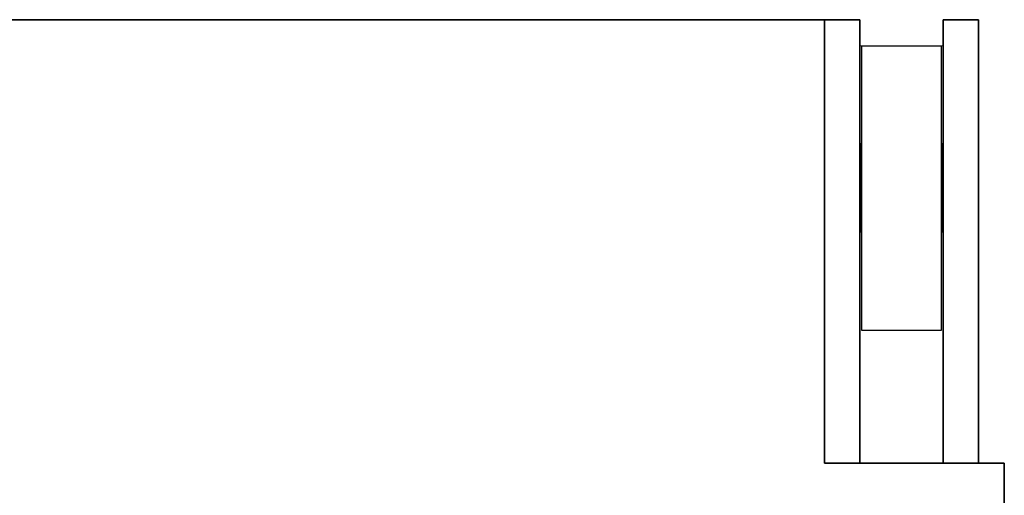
# Model space of a CAD drawing. Header units: millimetres. Extents: x -399 to 408, y -383 to 469.
# Tile 16 of 16: x 287 to 398, y 414 to 468. Entities that reach past the tile are written whole.
import ezdxf

# ---------------------------------------------------------------- set-up
doc = ezdxf.new("R2010")
doc.units = ezdxf.units.MM
doc.layers.add('KF_SEQ_10_B_SPEAKDETAIL', color=250, linetype='Continuous')
doc.layers.add('KF_SEQ_10_B_SPEAKER', color=253, linetype='Continuous')

# ---------------------------------------------------------------- blocks, each defined once
blk = doc.blocks.new('KF_SEQ_10B_JOINT_PLATE')
at = {"layer": 'KF_SEQ_10_B_SPEAKDETAIL'}
for points, invisible_edges in [([(-3.57, 15.61, 0), (-3.57, 15.61, -9), (-5.28, 15.12, -9), (-5.28, 15.12, 0)], 5), ([(-1.81, 15.9, 0), (-1.81, 15.9, -9), (-3.57, 15.61, -9), (-3.57, 15.61, 0)], 5), ([(-0.02, 16, 0), (-0.02, 16, -9), (-1.81, 15.9, -9), (-1.81, 15.9, 0)], 5), ([(1.76, 15.89, 0), (1.76, 15.89, -9), (-0.02, 16, -9), (-0.02, 16, 0)], 5), ([(3.52, 15.59, 0), (3.52, 15.59, -9), (1.76, 15.89, -9), (1.76, 15.89, 0)], 5), ([(5.23, 15.1, 0), (5.23, 15.1, -9), (3.52, 15.59, -9), (3.52, 15.59, 0)], 5), ([(-6.94, 14.45, 0), (-6.94, 14.45, -9), (-8.5, 13.59, -9), (-8.5, 13.59, 0)], 5), ([(-5.28, 15.12, 0), (-5.28, 15.12, -9), (-6.94, 14.45, -9), (-6.94, 14.45, 0)], 5), ([(6.88, 14.41, 0), (6.88, 14.41, -9), (5.23, 15.1, -9), (5.23, 15.1, 0)], 5), ([(-8.5, 13.59, 0), (-8.5, 13.59, -9), (-9.96, 12.56, -9), (-9.96, 12.56, 0)], 5), ([(8.44, 13.55, 0), (8.44, 13.55, -9), (6.88, 14.41, -9), (6.88, 14.41, 0)], 5), ([(9.9, 12.52, 0), (9.9, 12.52, -9), (8.44, 13.55, -9), (8.44, 13.55, 0)], 5), ([(-9.96, 12.56, 0), (-9.96, 12.56, -9), (-11.3, 11.38, -9), (-11.3, 11.38, 0)], 5), ([(11.23, 11.33, 0), (11.23, 11.33, -9), (9.9, 12.52, -9), (9.9, 12.52, 0)], 5), ([(-11.3, 11.38, 0), (-11.3, 11.38, -9), (-12.5, 10.06, -9), (-12.5, 10.06, 0)], 5), ([(12.43, 10.01, 0), (12.43, 10.01, -9), (11.23, 11.33, -9), (11.23, 11.33, 0)], 5), ([(-12.5, 10.06, 0), (-12.5, 10.06, -9), (-13.54, 8.61, -9), (-13.54, 8.61, 0)], 5), ([(13.46, 8.55, 0), (13.46, 8.55, -9), (12.43, 10.01, -9), (12.43, 10.01, 0)], 5), ([(-13.54, 8.61, 0), (-13.54, 8.61, -9), (-14.42, 7.06, -9), (-14.42, 7.06, 0)], 5), ([(14.33, 6.99, 0), (14.33, 6.99, -9), (13.46, 8.55, -9), (13.46, 8.55, 0)], 5), ([(-14.42, 7.06, 0), (-14.42, 7.06, -9), (-15.11, 5.41, -9), (-15.11, 5.41, 0)], 5), ([(15.02, 5.35, 0), (15.02, 5.35, -9), (14.33, 6.99, -9), (14.33, 6.99, 0)], 5), ([(-15.11, 5.41, 0), (-15.11, 5.41, -9), (-15.62, 3.7, -9), (-15.62, 3.7, 0)], 5), ([(-1.61, 4.8, 0), (-1.61, 4.8, -9), (-3.02, 4.09, -9), (-3.02, 4.09, 0)], 5), ([(-0.05, 5.05, 0), (-0.05, 5.05, -9), (-1.61, 4.8, -9), (-1.61, 4.8, 0)], 5), ([(1.51, 4.8, 0), (1.51, 4.8, -9), (-0.05, 5.05, -9), (-0.05, 5.05, 0)], 5), ([(2.92, 4.08, 0), (2.92, 4.08, -9), (1.51, 4.8, -9), (1.51, 4.8, 0)], 5), ([(15.52, 3.63, 0), (15.52, 3.63, -9), (15.02, 5.35, -9), (15.02, 5.35, 0)], 5), ([(-15.62, 3.7, 0), (-15.62, 3.7, -9), (-15.94, 1.95, -9), (-15.94, 1.95, 0)], 5), ([(-3.02, 4.09, 0), (-3.02, 4.09, -9), (-4.14, 2.98, -9), (-4.14, 2.98, 0)], 5), ([(4.03, 2.96, 0), (4.03, 2.96, -9), (2.92, 4.08, -9), (2.92, 4.08, 0)], 5), ([(15.83, 1.88, 0), (15.83, 1.88, -9), (15.52, 3.63, -9), (15.52, 3.63, 0)], 5), ([(-4.14, 2.98, 0), (-4.14, 2.98, -9), (-4.86, 1.57, -9), (-4.86, 1.57, 0)], 5), ([(4.75, 1.55, 0), (4.75, 1.55, -9), (4.03, 2.96, -9), (4.03, 2.96, 0)], 5), ([(-15.94, 1.95, 0), (-15.94, 1.95, -9), (-16.06, 0.16, -9), (-16.06, 0.16, 0)], 5), ([(-4.86, 1.57, 0), (-4.86, 1.57, -9), (-5.11, 0.01, -9), (-5.11, 0.01, 0)], 5), ([(4.99, -0.01, 0), (4.99, -0.01, -9), (4.75, 1.55, -9), (4.75, 1.55, 0)], 5), ([(15.94, 0.09, 0), (15.94, 0.09, -9), (15.83, 1.88, -9), (15.83, 1.88, 0)], 5), ([(-16.06, 0.16, 0), (-16.06, 0.16, -9), (-16.08, -1.62, -9), (-16.08, -1.62, 0)], 5), ([(-5.11, 0.01, 0), (-5.11, 0.01, -9), (-4.87, -1.55, -9), (-4.87, -1.55, 0)], 5), ([(15.95, -1.69, 0), (15.95, -1.69, -9), (15.94, 0.09, -9), (15.94, 0.09, 0)], 5), ([(4.74, -1.57, 0), (4.74, -1.57, -9), (4.99, -0.01, -9), (4.99, -0.01, 0)], 5), ([(-16.08, -1.62, 0), (-16.08, -1.62, -9), (-16.09, -3.41, -9), (-16.09, -3.41, 0)], 5), ([(-4.87, -1.55, 0), (-4.87, -1.55, -9), (-4.15, -2.96, -9), (-4.15, -2.96, 0)], 5), ([(4.02, -2.98, 0), (4.02, -2.98, -9), (4.74, -1.57, -9), (4.74, -1.57, 0)], 5), ([(15.96, -3.48, 0), (15.96, -3.48, -9), (15.95, -1.69, -9), (15.95, -1.69, 0)], 5), ([(-4.15, -2.96, 0), (-4.15, -2.96, -9), (-3.04, -4.08, -9), (-3.04, -4.08, 0)], 5), ([(2.9, -4.09, 0), (2.9, -4.09, -9), (4.02, -2.98, -9), (4.02, -2.98, 0)], 5), ([(-16.09, -3.41, 0), (-16.09, -3.41, -9), (-16.11, -5.19, -9), (-16.11, -5.19, 0)], 5), ([(-3.04, -4.08, 0), (-3.04, -4.08, -9), (-1.63, -4.8, -9), (-1.63, -4.8, 0)], 5), ([(1.49, -4.81, 0), (1.49, -4.81, -9), (2.9, -4.09, -9), (2.9, -4.09, 0)], 5), ([(15.97, -5.26, 0), (15.97, -5.26, -9), (15.96, -3.48, -9), (15.96, -3.48, 0)], 5), ([(-16.11, -5.19, 0), (-16.11, -5.19, -9), (-16.02, -440.5, -9), (-16.02, -440.5, 0)], 1), ([(-1.63, -4.8, 0), (-1.63, -4.8, -9), (-0.07, -5.05, -9), (-0.07, -5.05, 0)], 5), ([(-0.07, -5.05, 0), (-0.07, -5.05, -9), (1.49, -4.81, -9), (1.49, -4.81, 0)], 5), ([(15.98, -440.5, 0), (15.98, -440.5, -9), (15.97, -5.26, -9), (15.97, -5.26, 0)], 4)]:
    blk.add_3dface(points, dxfattribs=dict(at, invisible_edges=invisible_edges))
blk.add_3dface([(-16.02, -440.5, 0), (15.98, -440.5, 0), (15.98, -440.5, -9), (-16.02, -440.5, -9)], dxfattribs=at)
blk = doc.blocks.new('KF_SEQ_10_B')
at = {"layer": 'KF_SEQ_10_B_SPEAKDETAIL'}
for points in [[(377.7, 468, 235), (381.7, 468, 235), (381.7, 418, 235), (377.7, 418, 235)], [(377.7, 468, -235), (381.7, 468, -235), (381.7, 418, -235), (377.7, 418, -235)], [(381.7, 468, 235), (377.7, 468, 235), (377.7, 468, -235), (381.7, 468, -235)], [(377.7, 468, 235), (377.7, 418, 235), (377.7, 418, -235), (377.7, 468, -235)], [(381.7, 468, 235), (381.7, 418, 235), (381.7, 418, -235), (381.7, 468, -235)], [(391.1, 468, 235), (395.1, 468, 235), (395.1, 418, 235), (391.1, 418, 235)], [(391.1, 468, -235), (395.1, 468, -235), (395.1, 418, -235), (391.1, 418, -235)], [(395.1, 468, 235), (391.1, 468, 235), (391.1, 468, -235), (395.1, 468, -235)], [(391.1, 468, 235), (391.1, 418, 235), (391.1, 418, -235), (391.1, 468, -235)], [(395.1, 468, 235), (395.1, 418, 235), (395.1, 418, -235), (395.1, 468, -235)], [(381.7, 418, 235), (377.7, 418, 235), (377.7, 418, -235), (381.7, 418, -235)], [(395.1, 418, 235), (391.1, 418, 235), (391.1, 418, -235), (395.1, 418, -235)]]:
    blk.add_3dface(points, dxfattribs=at)
at = {"layer": 'KF_SEQ_10_B_SPEAKER'}
for points, invisible_edges in [([(377.7, 468, 235), (-377.7, 468, 235), (-377.7, 418, 235), (377.7, 418, 235)], 4), ([(377.7, 468, -235), (-377.7, 468, -235), (-377.7, 418, -235), (377.7, 418, -235)], 4), ([(-398, 418, 235), (-398, -332, 235), (398, -332, 235), (398, 418, 235)], 10), ([(-398, 418, -235), (-398, -332, -235), (398, -332, -235), (398, 418, -235)], 10), ([(398, 418, 235), (377.7, 418, 235), (377.7, -332, 235), (398, -332, 235)], 2), ([(398, 418, -235), (377.7, 418, -235), (377.7, -332, -235), (398, -332, -235)], 2)]:
    blk.add_3dface(points, dxfattribs=dict(at, invisible_edges=invisible_edges))
for points in [[(377.7, 468, 235), (-377.7, 468, 235), (-377.7, 468, -235), (377.7, 468, -235)], [(377.7, 418, 235), (377.7, 468, 235), (377.7, 468, -235), (377.7, 418, -235)], [(398, 418, 235), (377.7, 418, 235), (377.7, 418, -235), (398, 418, -235)], [(398, -332, 235), (398, -332, -235), (398, 418, -235), (398, 418, 235)]]:
    blk.add_3dface(points, dxfattribs=at)
at = {"layer": 'KF_SEQ_10_B_SPEAKDETAIL', "extrusion": (-1, 0, 0)}
blk.add_blockref('KF_SEQ_10B_JOINT_PLATE', (-448.98, 218.5, -381.9), dxfattribs=at)

msp = doc.modelspace()

# ---------------------------------------------------------------- block references
at = {"layer": 'KF_SEQ_10_B_SPEAKER'}
msp.add_blockref('KF_SEQ_10_B', (0, 0), dxfattribs=at)

doc.saveas('drawing.dxf')
